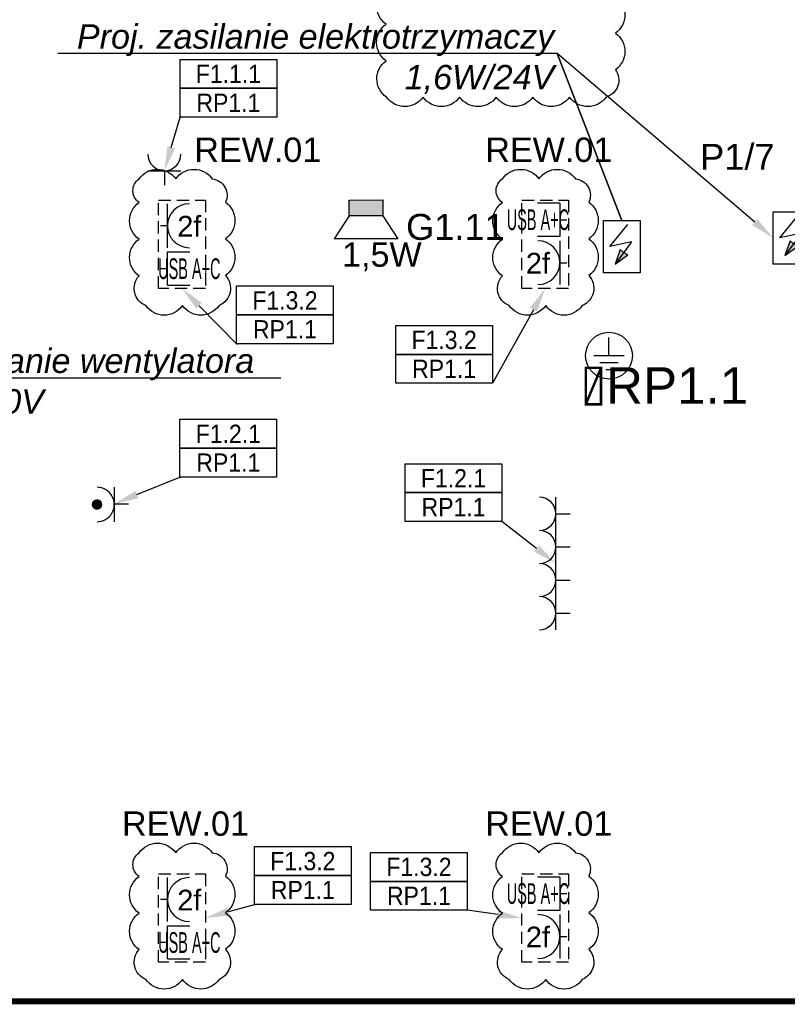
# Model space of a CAD drawing. Header units: millimetres. Extents: x 38232 to 48274, y 14703 to 20376.
# Tile 18 of 23: x 42529 to 43158, y 14738 to 15546. Entities that reach past the tile are written whole.
import ezdxf
from ezdxf import colors
from ezdxf.entities.mleader import LeaderData, LeaderLine
from ezdxf.enums import TextEntityAlignment as Align
from ezdxf.math import Vec2, Vec3

# ---------------------------------------------------------------- set-up
doc = ezdxf.new("R2010")
doc.units = ezdxf.units.MM
doc.linetypes.add('DASHED', pattern=[0.75, 0.5, -0.25])
for name, color, linetype in [('_IE_Adresy_Obwodów', 246, 'Continuous'), ('_IE_Gniazda_230V_IP20', 5, 'Continuous'), ('_IE_Gniazda_230V_IP44', 5, 'Continuous'), ('_IE_Opisy obwodów', 244, 'Continuous'), ('_IE_Punkt_GPD_PPD', 5, 'Continuous'), ('_IE_Punkty_Zasilania', 5, 'Continuous'), ('_IE_Radiowezel', 200, 'Continuous'), ('_IE_Radiowęzeł okablowanie', 190, 'Continuous'), ('_IE_REW01', 30, 'Continuous'), ('_IE_Rozdzielnice', 7, 'Continuous'), ('_IE_Siła połączenia wyrównawcze', 94, 'Continuous'), ('_IE_Strefy oddziaływania rozdzielnic elektrycznych', 240, 'Continuous'), ('_IE_Zestaw_PEL', 5, 'Continuous')]:
    doc.layers.add(name, color=color, linetype=linetype)
doc.styles.add('ARIAL', font='arial.ttf')
doc.styles.get("Standard").update_dxf_attribs({"font": 'ARIAL.TTF'})

# ---------------------------------------------------------------- blocks, each defined once
blk = doc.blocks.new('*U5067')
at = {"layer": '_IE_Gniazda_230V_IP20', "color": 5}
for p, q in [((13.57, -13.57), (13.57, 13.57)), ((13.57, 0), (25.33, 0))]:
    blk.add_line(p, q, dxfattribs=at)
blk.add_arc((0, 0), 13.57, 270, 90, dxfattribs=at)
at = {"layer": '_IE_Gniazda_230V_IP20', "color": 240, "style": 'ARIAL', "flags": 12}
for tag, p in [('WYS2', (-59.06, -0.96)), ('IL', (0, 0))]:
    blk.add_attdef(tag, text='', height=17, dxfattribs=at).set_placement(p, align=Align.MIDDLE)
blk = doc.blocks.new('*U5174')
at = {"layer": '_IE_Gniazda_230V_IP20', "color": 5}
for p, q in [((-13.57, -13.57), (13.57, -13.57)), ((0, -13.57), (0, -25.33))]:
    blk.add_line(p, q, dxfattribs=at)
blk.add_arc((0, 0), 13.57, 180, 0, dxfattribs=at)
at = {"layer": '_IE_Gniazda_230V_IP20', "color": 240, "style": 'ARIAL', "flags": 12}
blk.add_attdef('WYS', text='', height=17, rotation=270, dxfattribs=at).set_placement((0, 59.07), align=Align.MIDDLE)
blk.add_attdef('IL', text='', height=17, dxfattribs=at).set_placement((0, 0), align=Align.MIDDLE)
blk = doc.blocks.new('G$C06D19BF9')
at = {"layer": '_IE_Radiowezel'}
h = blk.add_hatch(color=256, dxfattribs=at)
h.dxf.hatch_style = 1
h.paths.add_polyline_path([(13.09, 13.85), (-0.02, 13.83), (0.02, -13.83), (13.13, -13.82)])
at = {"layer": '_IE_Radiowezel', "ltscale": 0.02}
for p, q in [((13.09, 13.85), (31.75, 26.18)), ((31.75, 26.18), (31.81, -26.1)), ((13.13, -13.82), (31.81, -26.1))]:
    blk.add_line(p, q, dxfattribs=at)
blk.add_lwpolyline([(13.09, 13.85), (13.13, -13.82), (0.02, -13.83), (-0.02, 13.83)], close=True, dxfattribs=at)
blk.add_lwpolyline([(13.09, 13.85), (13.13, -13.82)], dxfattribs=at)
blk = doc.blocks.new('*U7952')
at = {"layer": '_IE_Gniazda_230V_IP44'}
h = blk.add_hatch(color=256, dxfattribs=at)
edge = h.paths.add_edge_path()
edge.add_arc((18.26, 18.32), 4.34, 180.18053, 540.18053)
for p, q in [((32.33, 32.47), (32.42, 4.25)), ((32.37, 18.9), (44.13, 18.94))]:
    blk.add_line(p, q, dxfattribs=at)
blk.add_circle((18.26, 18.32), 3.62, dxfattribs=at)
blk.add_arc((18.26, 18.32), 14.11, 270.18053, 90.18053, dxfattribs=at)
blk = doc.blocks.new('chinka')
at = {"layer": '_IE_Siła połączenia wyrównawcze', "ltscale": 5}
blk.add_line((55.9, 17.2), (55.9, 77.2), dxfattribs=at)
at = {"layer": '_IE_Siła połączenia wyrównawcze'}
for p, q in [((5.9, 17.2), (105.9, 17.2)), ((25.9, -5.5), (85.9, -5.5)), ((45.9, -28.1), (65.9, -28.1))]:
    blk.add_line(p, q, dxfattribs=at)
blk.add_circle((55.9, 17.2), 76.8, dxfattribs=at)
blk = doc.blocks.new('*U14633')
at = {"layer": '_IE_Rozdzielnice', "color": 240, "const_width": 2}
blk.add_lwpolyline([(-45.68, -6.65), (-15.68, -6.65), (-15.68, -19.15), (-45.68, -19.15)], close=True, dxfattribs=at)
blk.add_lwpolyline([(-45.68, -6.65), (-15.68, -19.15)], dxfattribs=at)
at = {"layer": '_IE_Rozdzielnice', "color": 240, "style": 'ARIAL', "flags": 12}
blk.add_attdef('ROZDZ', text='', height=30, dxfattribs=at).set_placement((0, -48.56), align=Align.MIDDLE)
blk = doc.blocks.new('_punkt_zasilania')
at = {"layer": '_IE_Punkty_Zasilania'}
blk.add_hatch(color=94, dxfattribs=at).paths.add_polyline_path([(9.55, 7.16), (20.02, 14.82), (16.48, 16.55), (13.76, 19.1)])
at = {"layer": '_IE_Punkty_Zasilania', "color": 5}
for p, q in [((0, 42.94), (30.1, 42.94)), ((0, 0), (0, 42.94)), ((30.1, 42.94), (30.1, 0)), ((30.1, 0), (0, 0))]:
    blk.add_line(p, q, dxfattribs=at)
at = {"layer": '_IE_Punkty_Zasilania', "color": 94}
for p, q in [((5.24, 21.47), (20.04, 39.55)), ((22.96, 25.32), (5.24, 21.47)), ((22.96, 25.32), (9.55, 7.16)), ((13.76, 19.1), (9.55, 7.16)), ((16.48, 16.55), (13.76, 19.1)), ((20.02, 14.82), (16.48, 16.55)), ((9.55, 7.16), (20.02, 14.82))]:
    blk.add_line(p, q, dxfattribs=at)
blk = doc.blocks.new('*U42562')
at = {"layer": '_IE_Zestaw_PEL', "color": 230, "linetype": 'DASHED', "ltscale": 20}
for p, q in [((-2.06, 72.48), (36.24, 72.48)), ((-2.06, 0), (-2.06, 72.48)), ((36.24, 72.48), (36.24, 0)), ((36.24, 0), (-2.06, 0))]:
    blk.add_line(p, q, dxfattribs=at)
at = {"layer": '_IE_Zestaw_PEL'}
for p, q in [((29.09, 69.81), (10.71, 69.81)), ((29.09, 69.81), (29.09, 42.51)), ((29.09, 56.31), (34.72, 56.31)), ((29.09, 42.51), (10.71, 42.51)), ((29.09, 39.09), (29.09, 3.09)), ((29.09, 21.09), (34.72, 21.09))]:
    blk.add_line(p, q, dxfattribs=at)
blk.add_arc((11.09, 21.09), 18, 270, 90, dxfattribs=at)
at = {"layer": '_IE_Zestaw_PEL', "color": 240, "style": 'ARIAL', "flags": 12}
for tag, p in [('L5', (11.09, 56.31)), ('G5', (11.09, 21.09))]:
    blk.add_attdef(tag, text='', height=17, dxfattribs=at).set_placement(p, align=Align.MIDDLE)
blk = doc.blocks.new('*U42561')
at = {"layer": '_IE_Zestaw_PEL', "color": 230, "linetype": 'DASHED', "ltscale": 20}
for p, q in [((-2.06, 72.48), (36.24, 72.48)), ((-2.06, 0), (-2.06, 72.48)), ((36.24, 72.48), (36.24, 0)), ((36.24, 0), (-2.06, 0))]:
    blk.add_line(p, q, dxfattribs=at)
at = {"layer": '_IE_Zestaw_PEL'}
for p, q in [((5.1, 33.39), (5.1, 69.39)), ((5.1, 51.39), (-0.54, 51.39)), ((5.1, 29.98), (23.47, 29.98)), ((5.1, 2.67), (5.1, 29.98)), ((5.1, 16.17), (-0.54, 16.17)), ((5.1, 2.67), (23.47, 2.67))]:
    blk.add_line(p, q, dxfattribs=at)
blk.add_arc((23.1, 51.39), 18, 90, 270, dxfattribs=at)
at = {"layer": '_IE_Zestaw_PEL', "color": 240, "style": 'ARIAL', "flags": 12}
for tag, p in [('G4', (23.1, 51.39)), ('L4', (23.1, 16.17))]:
    blk.add_attdef(tag, text='', height=17, dxfattribs=at).set_placement(p, align=Align.MIDDLE)
blk = doc.blocks.new('*U42690')
at = {"layer": '_IE_Adresy_Obwodów', "color": 7}
for points in [[(-792.5, 474.4), (0, 474.4), (0, 237.2), (-792.5, 237.2)], [(-792.5, 237.2), (0, 237.2), (0, 0), (-792.5, 0)]]:
    blk.add_lwpolyline(points, close=True, dxfattribs=at)
at = {"layer": '_IE_Adresy_Obwodów', "width": 0.9, "flags": 12}
for tag, p in [('ADRES', (-396.2, 355.8)), ('ROZDZ', (-396.2, 118.6))]:
    blk.add_attdef(tag, text='', height=150, dxfattribs=at).set_placement(p, align=Align.MIDDLE)
ml = blk.add_multileader_mtext('Standard')
ml.set_content(' ')
ml.set_leader_properties()
ml.build(insert=Vec2(0, 0))
ml.multileader.update_dxf_attribs({"arrow_head_size": 200})
ctx = ml.context
ctx.base_point, ctx.arrow_head_size, ctx.plane_origin = Vec3(-784.5, 0), 200, Vec3(-1345.9, 71.8)
notes = []
notes.append((ctx, [(0, (1, 1, 0), (-792.5, 0), (1, 0), 8, [(0, [(-920.8, -438.7), (-792.5, 0)], 0, [])])]))
ctx.mtext.insert, ctx.mtext.flow_direction = Vec3(-782.5, 2), 5
for ctx, leaders in notes:
    for number, flags, end, landing, length, lines in leaders:
        leader = LeaderData()
        leader.index, (leader.has_last_leader_line, leader.has_dogleg_vector, leader.attachment_direction) = number, flags
        leader.last_leader_point, leader.dogleg_vector, leader.dogleg_length = Vec3(end), Vec3(landing), length
        for number, points, colour, breaks in lines:
            line = LeaderLine()
            line.index, line.vertices, line.color, line.breaks = number, Vec3.list(points), colors.encode_raw_color(colour), breaks
            leader.lines.append(line)
        ctx.leaders.append(leader)
blk = doc.blocks.new('*U42721')
at = {"layer": '_IE_Adresy_Obwodów', "color": 7}
for points in [[(-792.5, 474.4), (0, 474.4), (0, 237.2), (-792.5, 237.2)], [(-792.5, 237.2), (0, 237.2), (0, 0), (-792.5, 0)]]:
    blk.add_lwpolyline(points, close=True, dxfattribs=at)
at = {"layer": '_IE_Adresy_Obwodów', "width": 0.9, "flags": 12}
for tag, p in [('ADRES', (-396.2, 355.8)), ('ROZDZ', (-396.2, 118.6))]:
    blk.add_attdef(tag, text='', height=150, dxfattribs=at).set_placement(p, align=Align.MIDDLE)
ml = blk.add_multileader_mtext('Standard')
ml.set_content(' ')
ml.set_leader_properties()
ml.build(insert=Vec2(0, 0))
ml.multileader.update_dxf_attribs({"arrow_head_size": 200})
ctx = ml.context
ctx.base_point, ctx.arrow_head_size, ctx.plane_origin = Vec3(-13.6, 0), 200, Vec3(553.5, 71.8)
ctx.text_align_type = 2
notes = []
notes.append((ctx, [(0, (1, 1, 0), (0, 0), (-1, 0), 8, [(0, [(433, 778.1), (0, 0)], 0, [])])]))
ctx.mtext.insert, ctx.mtext.alignment, ctx.mtext.flow_direction = Vec3(-10, 2), 3, 5
for ctx, leaders in notes:
    for number, flags, end, landing, length, lines in leaders:
        leader = LeaderData()
        leader.index, (leader.has_last_leader_line, leader.has_dogleg_vector, leader.attachment_direction) = number, flags
        leader.last_leader_point, leader.dogleg_vector, leader.dogleg_length = Vec3(end), Vec3(landing), length
        for number, points, colour, breaks in lines:
            line = LeaderLine()
            line.index, line.vertices, line.color, line.breaks = number, Vec3.list(points), colors.encode_raw_color(colour), breaks
            leader.lines.append(line)
        ctx.leaders.append(leader)
blk = doc.blocks.new('*U42724')
at = {"layer": '_IE_Adresy_Obwodów', "color": 7}
for points in [[(-792.5, 474.4), (0, 474.4), (0, 237.2), (-792.5, 237.2)], [(-792.5, 237.2), (0, 237.2), (0, 0), (-792.5, 0)]]:
    blk.add_lwpolyline(points, close=True, dxfattribs=at)
at = {"layer": '_IE_Adresy_Obwodów', "width": 0.9, "flags": 12}
for tag, p in [('ADRES', (-396.2, 355.8)), ('ROZDZ', (-396.2, 118.6))]:
    blk.add_attdef(tag, text='', height=150, dxfattribs=at).set_placement(p, align=Align.MIDDLE)
ml = blk.add_multileader_mtext('Standard')
ml.set_content(' ')
ml.set_leader_properties()
ml.build(insert=Vec2(0, 0))
ml.multileader.update_dxf_attribs({"arrow_head_size": 200})
ctx = ml.context
ctx.base_point, ctx.arrow_head_size, ctx.plane_origin = Vec3(-13.6, 0), 200, Vec3(553.5, 71.8)
ctx.text_align_type = 2
notes = []
notes.append((ctx, [(0, (1, 1, 0), (0, 0), (-1, 0), 8, [(0, [(442.9, -344.3), (0, 0)], 0, [])])]))
ctx.mtext.insert, ctx.mtext.alignment, ctx.mtext.flow_direction = Vec3(-10, 2), 3, 5
for ctx, leaders in notes:
    for number, flags, end, landing, length, lines in leaders:
        leader = LeaderData()
        leader.index, (leader.has_last_leader_line, leader.has_dogleg_vector, leader.attachment_direction) = number, flags
        leader.last_leader_point, leader.dogleg_vector, leader.dogleg_length = Vec3(end), Vec3(landing), length
        for number, points, colour, breaks in lines:
            line = LeaderLine()
            line.index, line.vertices, line.color, line.breaks = number, Vec3.list(points), colors.encode_raw_color(colour), breaks
            leader.lines.append(line)
        ctx.leaders.append(leader)
blk = doc.blocks.new('*U42717')
at = {"layer": '_IE_Adresy_Obwodów', "color": 7}
for points in [[(-792.5, 474.4), (0, 474.4), (0, 237.2), (-792.5, 237.2)], [(-792.5, 237.2), (0, 237.2), (0, 0), (-792.5, 0)]]:
    blk.add_lwpolyline(points, close=True, dxfattribs=at)
at = {"layer": '_IE_Adresy_Obwodów', "width": 0.9, "flags": 12}
for tag, p in [('ADRES', (-396.2, 355.8)), ('ROZDZ', (-396.2, 118.6))]:
    blk.add_attdef(tag, text='', height=150, dxfattribs=at).set_placement(p, align=Align.MIDDLE)
ml = blk.add_multileader_mtext('Standard')
ml.set_content(' ')
ml.set_leader_properties()
ml.build(insert=Vec2(0, 0))
ml.multileader.update_dxf_attribs({"arrow_head_size": 200})
ctx = ml.context
ctx.base_point, ctx.arrow_head_size, ctx.plane_origin = Vec3(-13.6, 0), 200, Vec3(553.5, 71.8)
ctx.text_align_type = 2
notes = []
notes.append((ctx, [(0, (1, 1, 0), (0, 0), (-1, 0), 8, [(0, [(447.5, -63.7), (0, 0)], 0, [])])]))
ctx.mtext.insert, ctx.mtext.alignment, ctx.mtext.flow_direction = Vec3(-10, 2), 3, 5
for ctx, leaders in notes:
    for number, flags, end, landing, length, lines in leaders:
        leader = LeaderData()
        leader.index, (leader.has_last_leader_line, leader.has_dogleg_vector, leader.attachment_direction) = number, flags
        leader.last_leader_point, leader.dogleg_vector, leader.dogleg_length = Vec3(end), Vec3(landing), length
        for number, points, colour, breaks in lines:
            line = LeaderLine()
            line.index, line.vertices, line.color, line.breaks = number, Vec3.list(points), colors.encode_raw_color(colour), breaks
            leader.lines.append(line)
        ctx.leaders.append(leader)
blk = doc.blocks.new('*U36191')
at = {"layer": '_IE_Adresy_Obwodów', "color": 7}
for points in [[(-792.5, 474.4), (0, 474.4), (0, 237.2), (-792.5, 237.2)], [(-792.5, 237.2), (0, 237.2), (0, 0), (-792.5, 0)]]:
    blk.add_lwpolyline(points, close=True, dxfattribs=at)
at = {"layer": '_IE_Adresy_Obwodów', "width": 0.9, "flags": 12}
for tag, p in [('ADRES', (-396.2, 355.8)), ('ROZDZ', (-396.2, 118.6))]:
    blk.add_attdef(tag, text='', height=150, dxfattribs=at).set_placement(p, align=Align.MIDDLE)
ml = blk.add_multileader_mtext('Standard')
ml.set_content(' ')
ml.set_leader_properties()
ml.build(insert=Vec2(0, 0))
ml.multileader.update_dxf_attribs({"arrow_head_size": 200})
ctx = ml.context
ctx.base_point, ctx.arrow_head_size, ctx.plane_origin = Vec3(-784.5, 0), 200, Vec3(-1345.9, 71.8)
notes = []
notes.append((ctx, [(0, (1, 1, 0), (-792.5, 0), (1, 0), 8, [(0, [(-1239.8, 454), (-792.5, 0)], 0, [])])]))
ctx.mtext.insert, ctx.mtext.flow_direction = Vec3(-782.5, 2), 5
for ctx, leaders in notes:
    for number, flags, end, landing, length, lines in leaders:
        leader = LeaderData()
        leader.index, (leader.has_last_leader_line, leader.has_dogleg_vector, leader.attachment_direction) = number, flags
        leader.last_leader_point, leader.dogleg_vector, leader.dogleg_length = Vec3(end), Vec3(landing), length
        for number, points, colour, breaks in lines:
            line = LeaderLine()
            line.index, line.vertices, line.color, line.breaks = number, Vec3.list(points), colors.encode_raw_color(colour), breaks
            leader.lines.append(line)
        ctx.leaders.append(leader)
blk = doc.blocks.new('*U36192')
at = {"layer": '_IE_Adresy_Obwodów', "color": 7}
for points in [[(-792.5, 474.4), (0, 474.4), (0, 237.2), (-792.5, 237.2)], [(-792.5, 237.2), (0, 237.2), (0, 0), (-792.5, 0)]]:
    blk.add_lwpolyline(points, close=True, dxfattribs=at)
at = {"layer": '_IE_Adresy_Obwodów', "width": 0.9, "flags": 12}
for tag, p in [('ADRES', (-396.2, 355.8)), ('ROZDZ', (-396.2, 118.6))]:
    blk.add_attdef(tag, text='', height=150, dxfattribs=at).set_placement(p, align=Align.MIDDLE)
ml = blk.add_multileader_mtext('Standard')
ml.set_content(' ')
ml.set_leader_properties()
ml.build(insert=Vec2(0, 0))
ml.multileader.update_dxf_attribs({"arrow_head_size": 200})
ctx = ml.context
ctx.base_point, ctx.arrow_head_size, ctx.plane_origin = Vec3(-784.5, 0), 200, Vec3(-1345.9, 71.8)
notes = []
notes.append((ctx, [(0, (1, 1, 0), (-792.5, 0), (1, 0), 8, [(0, [(-1330.8, -219.6), (-792.5, 0)], 0, [])])]))
ctx.mtext.insert, ctx.mtext.flow_direction = Vec3(-782.5, 2), 5
for ctx, leaders in notes:
    for number, flags, end, landing, length, lines in leaders:
        leader = LeaderData()
        leader.index, (leader.has_last_leader_line, leader.has_dogleg_vector, leader.attachment_direction) = number, flags
        leader.last_leader_point, leader.dogleg_vector, leader.dogleg_length = Vec3(end), Vec3(landing), length
        for number, points, colour, breaks in lines:
            line = LeaderLine()
            line.index, line.vertices, line.color, line.breaks = number, Vec3.list(points), colors.encode_raw_color(colour), breaks
            leader.lines.append(line)
        ctx.leaders.append(leader)
blk = doc.blocks.new('*U42715')
at = {"layer": '_IE_Adresy_Obwodów', "color": 7}
for points in [[(-792.5, 474.4), (0, 474.4), (0, 237.2), (-792.5, 237.2)], [(-792.5, 237.2), (0, 237.2), (0, 0), (-792.5, 0)]]:
    blk.add_lwpolyline(points, close=True, dxfattribs=at)
at = {"layer": '_IE_Adresy_Obwodów', "width": 0.9, "flags": 12}
for tag, p in [('ADRES', (-396.2, 355.8)), ('ROZDZ', (-396.2, 118.6))]:
    blk.add_attdef(tag, text='', height=150, dxfattribs=at).set_placement(p, align=Align.MIDDLE)
ml = blk.add_multileader_mtext('Standard')
ml.set_content(' ')
ml.set_leader_properties()
ml.build(insert=Vec2(0, 0))
ml.multileader.update_dxf_attribs({"arrow_head_size": 200})
ctx = ml.context
ctx.base_point, ctx.arrow_head_size, ctx.plane_origin = Vec3(-784.5, 0), 200, Vec3(-1345.9, 71.8)
notes = []
notes.append((ctx, [(0, (1, 1, 0), (-792.5, 0), (1, 0), 8, [(0, [(-1194.8, -111.3), (-792.5, 0)], 0, [])])]))
ctx.mtext.insert, ctx.mtext.flow_direction = Vec3(-782.5, 2), 5
for ctx, leaders in notes:
    for number, flags, end, landing, length, lines in leaders:
        leader = LeaderData()
        leader.index, (leader.has_last_leader_line, leader.has_dogleg_vector, leader.attachment_direction) = number, flags
        leader.last_leader_point, leader.dogleg_vector, leader.dogleg_length = Vec3(end), Vec3(landing), length
        for number, points, colour, breaks in lines:
            line = LeaderLine()
            line.index, line.vertices, line.color, line.breaks = number, Vec3.list(points), colors.encode_raw_color(colour), breaks
            leader.lines.append(line)
        ctx.leaders.append(leader)

msp = doc.modelspace()

# ---------------------------------------------------------------- linework, layer by layer
at = {"layer": '_IE_REW01'}
for points in [[(42829.72, 15616.8, -0.5206), (42859.72, 15616.8, -0.5206), (42889.72, 15616.8, -0.5206), (42919.72, 15616.8, -0.5206), (42949.72, 15616.8, -0.5206), (42979.72, 15616.8, -0.5206), (43009.72, 15616.8, -0.5206), (43017.57, 15594.65, -0.5206), (43017.57, 15564.65, -0.5206), (43017.57, 15534.65, -0.5206), (43017.57, 15504.65, -0.5206), (43009.98, 15482.25, -0.5206), (42979.98, 15482.25, -0.5206), (42949.98, 15482.25, -0.5206), (42919.98, 15482.25, -0.5206), (42889.98, 15482.25, -0.5206), (42859.98, 15482.25, -0.5206), (42829.98, 15482.25, -0.5206), (42829.72, 15511.99, -0.5206), (42829.72, 15541.99, -0.5206), (42829.72, 15571.99, -0.5206), (42829.72, 15616.8, -0.5206)], [(42627.28, 15415.14, -0.5206), (42657.28, 15415.14, -0.5206), (42687.28, 15415.14, -0.5206), (42698.05, 15395.92, -0.5206), (42698.05, 15365.92, -0.5206), (42698.05, 15335.92, -0.5206), (42692.79, 15311.18, -0.5206), (42662.79, 15311.18, -0.5206), (42632.79, 15311.18, -0.5206), (42627.28, 15335.67, -0.5206), (42627.28, 15365.67, -0.5206), (42627.28, 15395.67, -0.5206), (42627.28, 15415.14, -0.5206)], [(42924.97, 15415.14, -0.5206), (42954.97, 15415.14, -0.5206), (42984.97, 15415.14, -0.5206), (42995.75, 15395.92, -0.5206), (42995.75, 15365.92, -0.5206), (42995.75, 15335.92, -0.5206), (42990.49, 15311.18, -0.5206), (42960.49, 15311.18, -0.5206), (42930.49, 15311.18, -0.5206), (42924.97, 15335.67, -0.5206), (42924.97, 15365.67, -0.5206), (42924.97, 15395.67, -0.5206), (42924.97, 15415.14, -0.5206)], [(42627.28, 14862.63, -0.5206), (42657.28, 14862.63, -0.5206), (42687.28, 14862.63, -0.5206), (42698.05, 14843.4, -0.5206), (42698.05, 14813.4, -0.5206), (42698.05, 14783.4, -0.5206), (42692.79, 14758.66, -0.5206), (42662.79, 14758.66, -0.5206), (42632.79, 14758.66, -0.5206), (42627.28, 14783.15, -0.5206), (42627.28, 14813.15, -0.5206), (42627.28, 14843.15, -0.5206), (42627.28, 14862.63, -0.5206)], [(42924.97, 14862.63, -0.5206), (42954.97, 14862.63, -0.5206), (42984.97, 14862.63, -0.5206), (42995.75, 14843.4, -0.5206), (42995.75, 14813.4, -0.5206), (42995.75, 14783.4, -0.5206), (42990.49, 14758.66, -0.5206), (42960.49, 14758.66, -0.5206), (42930.49, 14758.66, -0.5206), (42924.97, 14783.15, -0.5206), (42924.97, 14813.15, -0.5206), (42924.97, 14843.15, -0.5206), (42924.97, 14862.63, -0.5206)]]:
    msp.add_lwpolyline(points, format="xyb", close=True, dxfattribs=at)
at = {"layer": '_IE_Strefy oddziaływania rozdzielnic elektrycznych', "linetype": 'DASHED', "ltscale": 10, "const_width": 5}
msp.add_lwpolyline([(38272.3, 16263.81), (44122.3, 16263.81), (44122.3, 14740.81), (38272.3, 14740.81)], close=True, dxfattribs=at)

# ---------------------------------------------------------------- block references
at = {"rotation": 270}
msp.add_blockref('G$C06D19BF9', (42813.15, 15397.82), dxfattribs=at)
at = {"layer": '_IE_Adresy_Obwodów', "xscale": 0.1, "yscale": 0.1, "zscale": 0.1}
for name, p, values in [('*U42690', (42740.1, 15465.66), {'ADRES': 'F1.1.1', 'ROZDZ': 'RP1.1'}), ('*U36191', (42786.43, 15279.92), {'ADRES': 'F1.3.2', 'ROZDZ': 'RP1.1'}), ('*U42721', (42916.85, 15247.52), {'ADRES': 'F1.3.2', 'ROZDZ': 'RP1.1'}), ('*U36192', (42740.02, 15170.61), {'ADRES': 'F1.2.1', 'ROZDZ': 'RP1.1'}), ('*U42724', (42924.56, 15134.16), {'ADRES': 'F1.2.1', 'ROZDZ': 'RP1.1'}), ('*U42715', (42801.08, 14820.18), {'ADRES': 'F1.3.2', 'ROZDZ': 'RP1.1'}), ('*U42717', (42896.25, 14815.42), {'ADRES': 'F1.3.2', 'ROZDZ': 'RP1.1'})]:
    msp.add_blockref(name, p, dxfattribs=at).add_auto_attribs(values)
at = {"layer": '_IE_Gniazda_230V_IP20'}
for name, p in [('*U5174', (42648.02, 15435.36, 250)), ('*U5067', (42955.28, 15140.45)), ('*U5067', (42955.28, 15113.31)), ('*U5067', (42955.28, 15086.16)), ('*U5067', (42955.28, 15059.02))]:
    msp.add_blockref(name, p, dxfattribs=at)
at = {"layer": '_IE_Gniazda_230V_IP44', "rotation": 359.8194695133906}
msp.add_blockref('*U7952', (42574.51, 15129.86), dxfattribs=at)
at = {"layer": '_IE_Punkty_Zasilania'}
for p in [(43147.02, 15345.21), (43007.83, 15338.16)]:
    msp.add_blockref('_punkt_zasilania', p, dxfattribs=at)
at = {"layer": '_IE_Rozdzielnice'}
ref = msp.add_blockref('*U14633', (43012.48, 15214.55), dxfattribs=dict(at, rotation=270))
ref.add_attrib('ROZDZ', 'RP1.1', dxfattribs={"color": 240, "height": 30, "style": 'ARIAL'}).set_placement((43068.18, 15245.69), align=Align.MIDDLE)
at = {"layer": '_IE_Siła połączenia wyrównawcze', "xscale": 0.25, "yscale": 0.25, "zscale": 0.25}
msp.add_blockref('chinka', (42998.37, 15265.89), dxfattribs=at)
at = {"layer": '_IE_Zestaw_PEL'}
ref = msp.add_blockref('*U42561', (42645.36, 15325.32), dxfattribs=at)
ref.add_attrib('L4', 'USB A+C', dxfattribs={"color": 240, "height": 17, "style": 'ARIAL', "width": 0.5, "flags": 12}).set_placement((42668.46, 15341.5), align=Align.MIDDLE)
ref.add_attrib('G4', '2f', dxfattribs={"color": 240, "height": 17, "style": 'ARIAL', "flags": 12}).set_placement((42668.46, 15376.72), align=Align.MIDDLE)
ref = msp.add_blockref('*U42562', (42943.06, 15325.32), dxfattribs=at)
ref.add_attrib('L5', 'USB A+C', dxfattribs={"color": 240, "height": 17, "style": 'ARIAL', "width": 0.5, "flags": 12}).set_placement((42954.14, 15381.64), align=Align.MIDDLE)
ref.add_attrib('G5', '2f', dxfattribs={"color": 240, "height": 17, "style": 'ARIAL', "flags": 12}).set_placement((42954.14, 15346.42), align=Align.MIDDLE)
ref = msp.add_blockref('*U42561', (42645.36, 14772.81), dxfattribs=at)
ref.add_attrib('L4', 'USB A+C', dxfattribs={"color": 240, "height": 17, "style": 'ARIAL', "width": 0.5, "flags": 12}).set_placement((42668.46, 14788.98), align=Align.MIDDLE)
ref.add_attrib('G4', '2f', dxfattribs={"color": 240, "height": 17, "style": 'ARIAL', "flags": 12}).set_placement((42668.46, 14824.2), align=Align.MIDDLE)
ref = msp.add_blockref('*U42562', (42943.06, 14772.81), dxfattribs=at)
ref.add_attrib('L5', 'USB A+C', dxfattribs={"color": 240, "height": 17, "style": 'ARIAL', "width": 0.5, "flags": 12}).set_placement((42954.14, 14829.12), align=Align.MIDDLE)
ref.add_attrib('G5', '2f', dxfattribs={"color": 240, "height": 17, "style": 'ARIAL', "flags": 12}).set_placement((42954.14, 14793.9), align=Align.MIDDLE)

# ---------------------------------------------------------------- texts
at = {"layer": '_IE_Punkt_GPD_PPD', "insert": (43087.02, 15443.83), "char_height": 17, "width": 908.1112, "attachment_point": 1}
msp.add_mtext('{\\H1.25x;P1/7}', dxfattribs=at)
at = {"layer": '_IE_Radiowezel', "insert": (42793.65, 15363.1), "char_height": 20, "width": 103.8917, "attachment_point": 1, "style": 'ARIAL'}
msp.add_mtext('1,5W', dxfattribs=at)
at = {"layer": '_IE_Radiowęzeł okablowanie', "insert": (42846.06, 15386.39), "char_height": 17, "width": 908.1112, "attachment_point": 1}
msp.add_mtext('{\\H1.25x;G1.11}', dxfattribs=at)
at = {"layer": '_IE_REW01', "char_height": 20, "width": 190.5972, "attachment_point": 1}
for insert in [(42672.53, 15448.99), (42911, 15448.99), (42613.3, 14896.47), (42911, 14896.47)]:
    msp.add_mtext('REW.01', dxfattribs=dict(at, insert=insert))

# ---------------------------------------------------------------- leaders
at = {"layer": '_IE_Opisy obwodów'}
ml = msp.add_multileader_mtext('Standard', dxfattribs=at)
ml.set_content('{\\fArial|b0|i1|c238|p34;Proj. zasilanie elektrotrzymaczy\\P1,6W/24V}', color=256)
ml.set_leader_properties()
ml.build(insert=Vec2(0, 0))
ml.multileader.update_dxf_attribs({"text_left_attachment_type": 6, "text_right_attachment_type": 6, "dogleg_length": 0.36, "arrow_head_size": 20})
ctx = ml.context
ctx.base_point, ctx.char_height, ctx.arrow_head_size, ctx.plane_origin = Vec3(42573.79, 15517.86), 20, 20, Vec3(43117.99, 14809.38)
ctx.left_attachment, ctx.right_attachment, ctx.text_align_type = 6, 6, 2
notes = []
notes.append((ctx, [(1, (1, 1, 0), (42969.94, 15517.86), (-1, 0), 0.36, [(0, [(43147.02, 15366.68), (42969.94, 15517.86), (43022.88, 15381.1), (42969.94, 15517.86)], 0, [])])]))
ctx.mtext.insert, ctx.mtext.alignment, ctx.mtext.flow_direction = Vec3(42967.58, 15541.9), 3, 5
ml = msp.add_multileader_mtext('Standard', dxfattribs=at)
ml.set_content('{\\fArial|b0|i1|c238|p34;Proj. zasilanie wentylatora \\P0,1kW/230V}', color=256)
ml.set_leader_properties()
ml.build(insert=Vec2(0, 0))
ml.multileader.update_dxf_attribs({"text_left_attachment_type": 6, "text_right_attachment_type": 6, "dogleg_length": 0.36, "arrow_head_size": 20})
ctx = ml.context
ctx.base_point, ctx.char_height, ctx.arrow_head_size, ctx.plane_origin = Vec3(42395.13, 15251.98), 20, 20, Vec3(42407.4, 14623.83)
ctx.left_attachment, ctx.right_attachment = 6, 6
notes.append((ctx, [(1, (1, 1, 0), (42394.77, 15251.98), (1, 0), 0.36, [(0, [(42310.47, 15284.19), (42394.77, 15251.98), (42310.47, 15178.65), (42394.77, 15251.98)], 0, [])])]))
ctx.mtext.insert, ctx.mtext.flow_direction = Vec3(42397.13, 15276.02), 5
for ctx, leaders in notes:
    for number, flags, end, landing, length, lines in leaders:
        leader = LeaderData()
        leader.index, (leader.has_last_leader_line, leader.has_dogleg_vector, leader.attachment_direction) = number, flags
        leader.last_leader_point, leader.dogleg_vector, leader.dogleg_length = Vec3(end), Vec3(landing), length
        for number, points, colour, breaks in lines:
            line = LeaderLine()
            line.index, line.vertices, line.color, line.breaks = number, Vec3.list(points), colors.encode_raw_color(colour), breaks
            leader.lines.append(line)
        ctx.leaders.append(leader)

doc.saveas('drawing.dxf')
